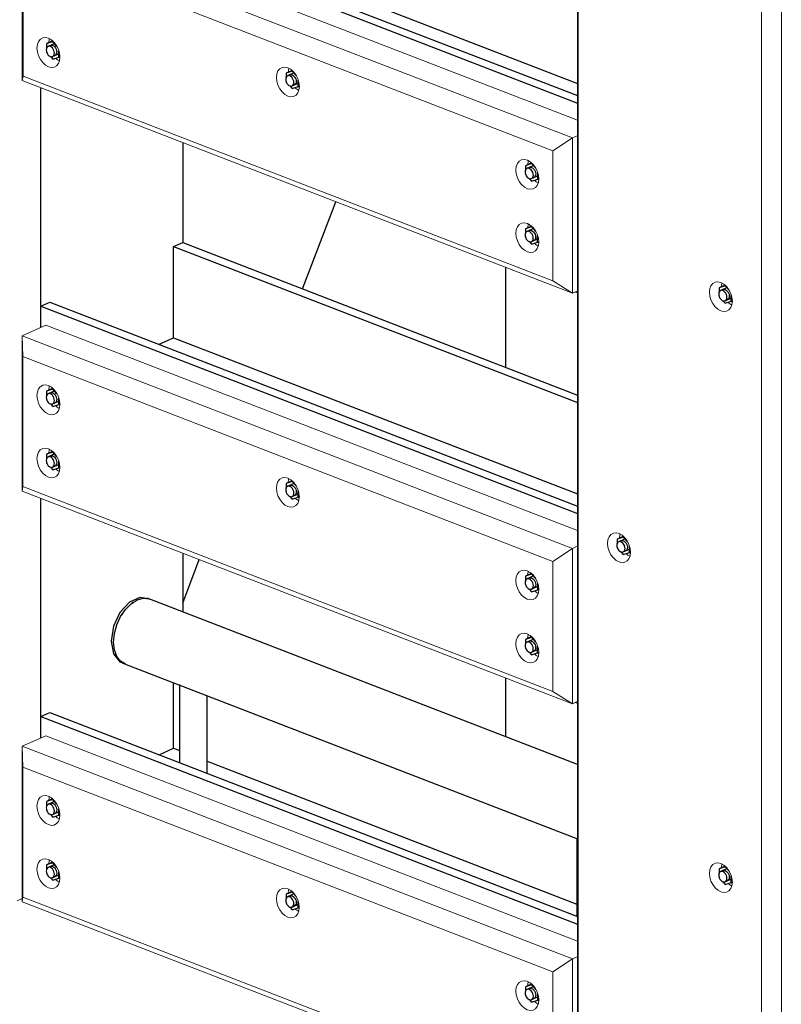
# Model space of a CAD drawing. Header units: millimetres. Extents: x -102180 to -55092, y -1328 to 109139.
# Tile 30 of 42: x -69996 to -68900, y 105872 to 107289. Entities that reach past the tile are written whole.
import ezdxf

# ---------------------------------------------------------------- set-up
doc = ezdxf.new("R2010")
doc.units = ezdxf.units.MM
for name, color, linetype, lineweight in [('N-CO-BC-BETONVORM-G', 50, 'Continuous', 25), ('N-CO-KC-KUNSTSTOFVORM-G', 7, 'Continuous', 13), ('N-CO-SC-STAALVORM-G', 10, 'Continuous', 25)]:
    doc.layers.add(name, color=color, linetype=linetype, lineweight=lineweight)

# ---------------------------------------------------------------- blocks, each defined once
blk = doc.blocks.new('GM_Hakorit_3820 - GM_Hakorit_3820-V14-_3D_ Copy 2')
at = {"layer": 'N-CO-KC-KUNSTSTOFVORM-G'}
for p, q in [((-126979.1, 108299.4), (-126979.1, 104826.7)), ((-126978, 108269.4), (-126978, 104833.1)), ((-126685.9, 108186), (-126685.9, 104713.3)), ((-126714.2, 108167.4), (-126714.2, 104731.1))]:
    blk.add_line(p, q, dxfattribs=at)
for points in [[(-126772.8, 106869.6, 0), (-126777.1, 106872, 0), (-126781.1, 106875.6, 0), (-126784.5, 106880.1, 0), (-126787.1, 106885.4, 0), (-126788.7, 106891, 0), (-126789.3, 106896.5, 0), (-126788.7, 106901.6, 0), (-126787.1, 106905.8, 0), (-126784.5, 106909.1, 0), (-126781.1, 106911, 0), (-126777.1, 106911.5, 0), (-126772.8, 106910.6, 0)], [(-126772.8, 106910.6, 0), (-126768.5, 106908.2, 0), (-126764.6, 106904.6, 0), (-126761.2, 106900.1, 0), (-126758.5, 106894.8, 0), (-126756.9, 106889.2, 0), (-126756.3, 106883.7, 0), (-126756.9, 106878.6, 0), (-126758.5, 106874.3, 0), (-126761.2, 106871.1, 0), (-126764.6, 106869.2, 0), (-126768.5, 106868.7, 0), (-126772.8, 106869.6, 0)], [(-126771.6, 106909.9, 0), (-126771.7, 106909.2, 0), (-126772.3, 106904.2, 0)], [(-126762.6, 106881.7, 0), (-126760.1, 106879.6, 0), (-126757.2, 106877.9, 0)], [(-126919.4, 106508.2, 0), (-126923.7, 106510.5, 0), (-126927.6, 106514.1, 0), (-126931.1, 106518.7, 0), (-126933.7, 106523.9, 0), (-126935.3, 106529.5, 0), (-126935.9, 106535, 0), (-126935.3, 106540.1, 0), (-126933.7, 106544.4, 0), (-126931.1, 106547.6, 0), (-126927.6, 106549.5, 0), (-126923.7, 106550, 0), (-126919.4, 106549.1, 0)], [(-126919.4, 106549.1, 0), (-126915.1, 106546.7, 0), (-126911.2, 106543.1, 0), (-126907.7, 106538.6, 0), (-126905.1, 106533.3, 0), (-126903.5, 106527.7, 0), (-126902.9, 106522.2, 0), (-126903.5, 106517.2, 0), (-126905.1, 106512.9, 0), (-126907.7, 106509.6, 0), (-126911.2, 106507.7, 0), (-126915.1, 106507.2, 0), (-126919.4, 106508.2, 0)], [(-126918.1, 106548.4, 0), (-126918.3, 106547.7, 0), (-126918.9, 106542.7, 0)], [(-126909.2, 106520.2, 0), (-126906.7, 106518.1, 0), (-126903.7, 106516.4, 0)], [(-126772.8, 106033.3, 0), (-126777.1, 106035.6, 0), (-126781.1, 106039.2, 0), (-126784.5, 106043.8, 0), (-126787.1, 106049, 0), (-126788.7, 106054.6, 0), (-126789.3, 106060.1, 0), (-126788.7, 106065.2, 0), (-126787.1, 106069.5, 0), (-126784.5, 106072.7, 0), (-126781.1, 106074.6, 0), (-126777.1, 106075.2, 0), (-126772.8, 106074.2, 0)], [(-126772.8, 106074.2, 0), (-126768.5, 106071.8, 0), (-126764.6, 106068.3, 0), (-126761.2, 106063.7, 0), (-126758.5, 106058.4, 0), (-126756.9, 106052.9, 0), (-126756.3, 106047.4, 0), (-126756.9, 106042.3, 0), (-126758.5, 106038, 0), (-126761.2, 106034.8, 0), (-126764.6, 106032.8, 0), (-126768.5, 106032.3, 0), (-126772.8, 106033.3, 0)], [(-126771.6, 106073.5, 0), (-126771.7, 106072.8, 0), (-126772.3, 106067.9, 0)], [(-126762.6, 106045.4, 0), (-126760.1, 106043.3, 0), (-126757.2, 106041.5, 0)]]:
    blk.add_polyline3d(points, dxfattribs=at)
blk = doc.blocks.new('GM_Hakorit_2850 - GM_Hakorit_2850-V15-_3D_ Copy 2')
at = {"layer": 'N-CO-KC-KUNSTSTOFVORM-G'}
for p, q in [((-127751.3, 107190.8), (-127751.3, 106845.8)), ((-127751.3, 106599.9), (-127751.3, 106254.9)), ((-127778, 106023.6), (-127785.3, 106020.3))]:
    blk.add_line(p, q, dxfattribs=at)
blk = doc.blocks.new('GM_Hakorit_1240 - GM_Hakorit_1240-V20-_3D_ Copy 2')
at = {"layer": 'N-CO-KC-KUNSTSTOFVORM-G'}
for p, q in [((-127778, 107424.7), (-127744, 107440)), ((-127744, 107440), (-126979.1, 107144.2)), ((-127778, 107201.1), (-127778, 107424.7)), ((-126986.4, 107118.6), (-127778, 107424.7)), ((-127778, 107424.7), (-127776.9, 107394.8)), ((-127014.7, 107100), (-127776.9, 107394.8)), ((-127776.9, 107394.8), (-127776.9, 107207.5)), ((-127776.9, 107207.5), (-127778, 107201.1)), ((-126986.4, 106895), (-127778, 107201.1)), ((-127014.7, 106912.7), (-127776.9, 107207.5)), ((-127014.7, 107100), (-126986.4, 107118.6)), ((-126979.6, 107121.7), (-126986.4, 107118.6)), ((-126986.4, 107118.6), (-126986.4, 106895)), ((-127014.7, 106912.7), (-127014.7, 107100)), ((-126986.4, 106895), (-127014.7, 106912.7)), ((-126986.4, 106895), (-126979.6, 106898))]:
    blk.add_line(p, q, dxfattribs=at)
for points in [[(-127756.8, 107338.8, 0), (-127756.2, 107343.9, 0), (-127754.6, 107348.2, 0), (-127751.9, 107351.4, 0), (-127748.5, 107353.3, 0), (-127744.5, 107353.8, 0), (-127740.3, 107352.9, 0), (-127736, 107350.5, 0), (-127732, 107346.9, 0), (-127728.6, 107342.4, 0), (-127726, 107337.1, 0), (-127724.3, 107331.5, 0), (-127723.8, 107326, 0)], [(-127739, 107352.2, 0), (-127739.2, 107351.5, 0), (-127739.8, 107346.5, 0)], [(-127723.8, 107326, 0), (-127724.3, 107320.9, 0), (-127726, 107316.7, 0), (-127728.6, 107313.4, 0), (-127732, 107311.5, 0), (-127736, 107311, 0), (-127740.3, 107311.9, 0), (-127744.5, 107314.3, 0), (-127748.5, 107317.9, 0), (-127751.9, 107322.4, 0), (-127754.6, 107327.7, 0), (-127756.2, 107333.3, 0), (-127756.8, 107338.8, 0)], [(-127730.1, 107324, 0), (-127727.5, 107321.9, 0), (-127724.6, 107320.2, 0)], [(-127756.8, 107247.9, 0), (-127756.2, 107252.9, 0), (-127754.6, 107257.2, 0), (-127751.9, 107260.5, 0), (-127748.5, 107262.4, 0), (-127744.5, 107262.9, 0), (-127740.3, 107261.9, 0), (-127736, 107259.6, 0), (-127732, 107256, 0), (-127728.6, 107251.4, 0), (-127726, 107246.2, 0), (-127724.3, 107240.6, 0), (-127723.8, 107235.1, 0)], [(-127739, 107261.3, 0), (-127739.2, 107260.6, 0), (-127739.8, 107255.6, 0)], [(-127723.8, 107235.1, 0), (-127724.3, 107230, 0), (-127726, 107225.7, 0), (-127728.6, 107222.5, 0), (-127732, 107220.6, 0), (-127736, 107220.1, 0), (-127740.3, 107221, 0), (-127744.5, 107223.4, 0), (-127748.5, 107227, 0), (-127751.9, 107231.5, 0), (-127754.6, 107236.8, 0), (-127756.2, 107242.4, 0), (-127756.8, 107247.9, 0)], [(-127730.1, 107233.1, 0), (-127727.5, 107231, 0), (-127724.6, 107229.3, 0)], [(-127412.3, 107205.6, 0), (-127411.7, 107210.6, 0), (-127410.1, 107214.9, 0), (-127407.5, 107218.2, 0)], [(-127407.4, 107218.2, 0), (-127404, 107220.1, 0), (-127400.1, 107220.6, 0), (-127395.8, 107219.6, 0), (-127391.5, 107217.3, 0), (-127387.6, 107213.7, 0), (-127384.1, 107209.1, 0), (-127381.5, 107203.9, 0), (-127379.9, 107198.3, 0), (-127379.3, 107192.8, 0)], [(-127394.5, 107219, 0), (-127394.7, 107218.3, 0), (-127395.3, 107213.3, 0)], [(-127379.3, 107192.8, 0), (-127379.9, 107187.7, 0), (-127381.5, 107183.4, 0), (-127384.1, 107180.2, 0), (-127387.6, 107178.3, 0), (-127391.5, 107177.8, 0), (-127395.8, 107178.7, 0), (-127400.1, 107181.1, 0), (-127404, 107184.7, 0), (-127407.5, 107189.2, 0), (-127410.1, 107194.5, 0), (-127411.7, 107200.1, 0), (-127412.3, 107205.6, 0)], [(-127385.6, 107190.8, 0), (-127383.1, 107188.7, 0), (-127380.1, 107187, 0)], [(-127067.8, 107072.4, 0), (-127067.3, 107077.4, 0), (-127065.6, 107081.7, 0), (-127063, 107085, 0), (-127059.6, 107086.9, 0), (-127055.6, 107087.4, 0), (-127051.3, 107086.4, 0), (-127047.1, 107084.1, 0), (-127043.1, 107080.5, 0), (-127039.7, 107075.9, 0), (-127037, 107070.7, 0), (-127035.4, 107065.1, 0), (-127034.8, 107059.6, 0)], [(-127050.1, 107085.8, 0), (-127050.2, 107085.1, 0), (-127050.8, 107080.1, 0)], [(-127034.8, 107059.6, 0), (-127035.4, 107054.5, 0), (-127037, 107050.2, 0), (-127039.7, 107047, 0), (-127043.1, 107045.1, 0), (-127047.1, 107044.6, 0), (-127051.3, 107045.5, 0), (-127055.6, 107047.9, 0), (-127059.6, 107051.5, 0), (-127063, 107056, 0), (-127065.6, 107061.3, 0), (-127067.3, 107066.8, 0), (-127067.8, 107072.4, 0)], [(-127041.1, 107057.6, 0), (-127038.6, 107055.5, 0), (-127035.7, 107053.7, 0)], [(-127067.8, 106981.5, 0), (-127067.3, 106986.5, 0), (-127065.6, 106990.8, 0), (-127063, 106994, 0), (-127059.6, 106996, 0), (-127055.6, 106996.5, 0), (-127051.3, 106995.5, 0), (-127047.1, 106993.2, 0), (-127043.1, 106989.6, 0), (-127039.7, 106985, 0), (-127037, 106979.8, 0), (-127035.4, 106974.2, 0), (-127034.8, 106968.7, 0)], [(-127050.1, 106994.9, 0), (-127050.2, 106994.2, 0), (-127050.8, 106989.2, 0)], [(-127034.8, 106968.7, 0), (-127035.4, 106963.6, 0), (-127037, 106959.3, 0), (-127039.7, 106956.1, 0), (-127043.1, 106954.2, 0), (-127047.1, 106953.7, 0), (-127051.3, 106954.6, 0), (-127055.6, 106957, 0), (-127059.6, 106960.5, 0), (-127063, 106965.1, 0), (-127065.6, 106970.4, 0), (-127067.3, 106975.9, 0), (-127067.8, 106981.5, 0)], [(-127041.1, 106966.7, 0), (-127038.6, 106964.6, 0), (-127035.7, 106962.8, 0)]]:
    blk.add_polyline3d(points, dxfattribs=at)
blk = doc.blocks.new('GM_Hakorit_1240 - GM_Hakorit_1240-V18-_3D_ Copy 2')
at = {"layer": 'N-CO-KC-KUNSTSTOFVORM-G'}
for p, q in [((-123380.4, 106315.1), (-123346.4, 106330.3)), ((-123346.4, 106330.3), (-122581.5, 106034.5)), ((-123380.4, 106091.4), (-123380.4, 106315.1)), ((-122588.9, 106009), (-123380.4, 106315.1)), ((-123380.4, 106315.1), (-123379.4, 106285.1)), ((-122617.1, 105990.3), (-123379.4, 106285.1)), ((-123379.4, 106285.1), (-123379.4, 106097.8)), ((-123379.4, 106097.8), (-123380.4, 106091.4)), ((-122617.1, 105803.1), (-123379.4, 106097.8)), ((-122588.9, 105785.3), (-123380.4, 106091.4)), ((-122617.1, 105990.3), (-122588.9, 106009)), ((-122582.1, 106012), (-122588.9, 106009)), ((-122588.9, 106009), (-122588.9, 105785.3)), ((-122617.1, 105803.1), (-122617.1, 105990.3)), ((-122588.9, 105785.3), (-122617.1, 105803.1)), ((-122588.9, 105785.3), (-122582.1, 105788.4))]:
    blk.add_line(p, q, dxfattribs=at)
for points in [[(-123359.2, 106229.1, 0), (-123358.7, 106234.2, 0), (-123357, 106238.5, 0), (-123354.4, 106241.7, 0), (-123351, 106243.7, 0), (-123347, 106244.2, 0), (-123342.7, 106243.2, 0), (-123338.5, 106240.9, 0), (-123334.5, 106237.3, 0), (-123331.1, 106232.7, 0), (-123328.4, 106227.5, 0), (-123326.8, 106221.9, 0), (-123326.2, 106216.4, 0)], [(-123341.5, 106242.5, 0), (-123341.6, 106241.8, 0), (-123342.2, 106236.9, 0)], [(-123326.2, 106216.4, 0), (-123326.8, 106211.3, 0), (-123328.4, 106207, 0), (-123331.1, 106203.8, 0), (-123334.5, 106201.8, 0), (-123338.5, 106201.3, 0), (-123342.7, 106202.3, 0), (-123347, 106204.6, 0), (-123351, 106208.2, 0), (-123354.4, 106212.8, 0), (-123357, 106218, 0), (-123358.7, 106223.6, 0), (-123359.2, 106229.1, 0)], [(-123332.5, 106214.4, 0), (-123330, 106212.3, 0), (-123327.1, 106210.5, 0)], [(-123359.2, 106138.2, 0), (-123358.7, 106143.3, 0), (-123357, 106147.6, 0), (-123354.4, 106150.8, 0), (-123351, 106152.7, 0), (-123347, 106153.2, 0), (-123342.7, 106152.3, 0), (-123338.5, 106149.9, 0), (-123334.5, 106146.4, 0), (-123331.1, 106141.8, 0), (-123328.4, 106136.5, 0), (-123326.8, 106131, 0), (-123326.2, 106125.5, 0)], [(-123341.5, 106151.6, 0), (-123341.6, 106150.9, 0), (-123342.2, 106146, 0)], [(-123326.2, 106125.5, 0), (-123326.8, 106120.4, 0), (-123328.4, 106116.1, 0), (-123331.1, 106112.9, 0), (-123334.5, 106110.9, 0), (-123338.5, 106110.4, 0), (-123342.7, 106111.4, 0), (-123347, 106113.7, 0), (-123351, 106117.3, 0), (-123354.4, 106121.9, 0), (-123357, 106127.1, 0), (-123358.7, 106132.7, 0), (-123359.2, 106138.2, 0)], [(-123332.5, 106123.5, 0), (-123330, 106121.4, 0), (-123327.1, 106119.6, 0)], [(-123014.7, 106095.9, 0), (-123014.2, 106101, 0), (-123012.5, 106105.3, 0), (-123009.9, 106108.5, 0), (-123006.5, 106110.4, 0), (-123002.5, 106110.9, 0), (-122998.3, 106110, 0), (-122994, 106107.6, 0), (-122990, 106104.1, 0), (-122986.6, 106099.5, 0), (-122984, 106094.2, 0), (-122982.3, 106088.7, 0), (-122981.8, 106083.2, 0)], [(-122997, 106109.3, 0), (-122997.2, 106108.6, 0), (-122997.7, 106103.6, 0)], [(-122981.8, 106083.2, 0), (-122982.3, 106078.1, 0), (-122984, 106073.8, 0), (-122986.6, 106070.6, 0), (-122990, 106068.6, 0), (-122994, 106068.1, 0), (-122998.3, 106069.1, 0), (-123002.5, 106071.4, 0), (-123006.5, 106075, 0), (-123009.9, 106079.6, 0), (-123012.5, 106084.8, 0), (-123014.2, 106090.4, 0), (-123014.7, 106095.9, 0)], [(-122988, 106081.2, 0), (-122985.5, 106079.1, 0), (-122982.6, 106077.3, 0)], [(-122670.3, 105962.7, 0), (-122669.7, 105967.8, 0), (-122668.1, 105972.1, 0), (-122665.4, 105975.3, 0), (-122662, 105977.2, 0), (-122658, 105977.7, 0), (-122653.8, 105976.8, 0), (-122649.5, 105974.4, 0), (-122645.5, 105970.9, 0), (-122642.1, 105966.3, 0), (-122639.5, 105961, 0), (-122637.8, 105955.5, 0), (-122637.3, 105950, 0)], [(-122652.5, 105976.1, 0), (-122652.7, 105975.4, 0), (-122653.3, 105970.4, 0)], [(-122637.3, 105950, 0), (-122637.8, 105944.9, 0), (-122639.5, 105940.6, 0), (-122642.1, 105937.4, 0), (-122645.5, 105935.4, 0), (-122649.5, 105934.9, 0), (-122653.8, 105935.9, 0), (-122658, 105938.2, 0), (-122662, 105941.8, 0), (-122665.4, 105946.4, 0), (-122668.1, 105951.6, 0), (-122669.7, 105957.2, 0), (-122670.3, 105962.7, 0)], [(-122643.6, 105947.9, 0), (-122641, 105945.9, 0), (-122638.1, 105944.1, 0)], [(-122670.3, 105871.8, 0), (-122669.7, 105876.9, 0), (-122668.1, 105881.2, 0), (-122665.4, 105884.4, 0), (-122662, 105886.3, 0), (-122658, 105886.8, 0), (-122653.8, 105885.9, 0), (-122649.5, 105883.5, 0), (-122645.5, 105879.9, 0), (-122642.1, 105875.4, 0), (-122639.5, 105870.1, 0), (-122637.8, 105864.6, 0), (-122637.3, 105859, 0)], [(-122652.5, 105885.2, 0), (-122652.7, 105884.5, 0), (-122653.3, 105879.5, 0)], [(-122637.3, 105859, 0), (-122637.8, 105854, 0), (-122639.5, 105849.7, 0), (-122642.1, 105846.4, 0), (-122645.5, 105844.5, 0), (-122649.5, 105844, 0), (-122653.8, 105845, 0), (-122658, 105847.3, 0), (-122662, 105850.9, 0), (-122665.4, 105855.5, 0), (-122668.1, 105860.7, 0), (-122669.7, 105866.3, 0), (-122670.3, 105871.8, 0)], [(-122643.6, 105857, 0), (-122641, 105854.9, 0), (-122638.1, 105853.2, 0)]]:
    blk.add_polyline3d(points, dxfattribs=at)
blk = doc.blocks.new('GM_Haalbuis_1000 - GM_Haalbuis_1000-3602095-_3D_ Copy 2')
at = {"layer": 'N-CO-SC-STAALVORM-G'}
for p, q in [((-123221.5, 104749.3), (-123222.6, 104748.5)), ((-123207.5, 104755.3), (-123208.5, 104755.1)), ((-123197, 104754.2), (-123200.7, 104755.6)), ((-122581.5, 104516.2), (-123197, 104754.2)), ((-123236.7, 104662.4), (-123233.1, 104660.9)), ((-123233.1, 104660.9), (-122581.5, 104409)), ((-123154.4, 104631.2), (-123154.4, 104518.7)), ((-123114.4, 104503.2), (-123114.4, 104615.1)), ((-122582.7, 104410.1), (-122582.7, 104297.6))]:
    blk.add_line(p, q, dxfattribs=at)
for points in [[(-123198.7, 104754.7, 0), (-123211.1, 104756.7, 0), (-123226.3, 104749.9, 0), (-123239.9, 104735, 0), (-123249.3, 104715, 0), (-123252.7, 104693.7, 0)], [(-123249, 104692.3, 0), (-123247.9, 104704.6, 0), (-123244.5, 104717.1, 0), (-123239.1, 104728.9, 0), (-123232, 104739.3, 0), (-123223.8, 104747.5, 0), (-123215, 104753, 0), (-123206.2, 104755.4, 0), (-123198, 104754.6, 0), (-123197, 104754.2, 0)], [(-123235.1, 104735.2, 0), (-123236.2, 104733.6, 0), (-123237.2, 104732.2, 0)], [(-123245.3, 104714.7, 0), (-123245.7, 104713.5, 0), (-123246.3, 104711.5, 0)], [(-123252.7, 104693.7, 0), (-123249.3, 104675.5, 0), (-123239.9, 104663.9, 0), (-123234.9, 104661.8, 0)], [(-123232, 104660.6, 0), (-123239.1, 104664.6, 0), (-123244.5, 104671.6, 0), (-123247.9, 104681.1, 0), (-123249, 104692.3, 0)], [(-123246.3, 104675.6, 0), (-123245.7, 104674.1, 0), (-123245.3, 104673.2, 0)], [(-123237.2, 104663.1, 0), (-123236.2, 104662.5, 0), (-123233.1, 104660.9, 0)]]:
    blk.add_polyline3d(points, dxfattribs=at)
blk = doc.blocks.new('GM_Bouten_Moeren_Zeskant - M16-V33-_3D_ Copy 2')
at = {"layer": 'N-CO-SC-STAALVORM-G'}
for p, q in [((-124238.2, 107178.8), (-124246.9, 107174.9)), ((-124238.1, 107177.8), (-124246.9, 107174.9)), ((-124246.9, 107174.9), (-124246.9, 107168.3)), ((-124235, 107175.4), (-124244.8, 107171)), ((-124238.9, 107179.4), (-124239.2, 107178.8)), ((-124237.5, 107178.1), (-124238.1, 107177.8)), ((-124232, 107171.1), (-124238.1, 107177.8)), ((-124246.9, 107163.3), (-124246.9, 107162.3)), ((-124246.9, 107162.3), (-124246.2, 107161.6)), ((-124241.5, 107156.4), (-124238.1, 107152.6)), ((-124238.2, 107156.4), (-124228.2, 107160.9)), ((-124238.1, 107152.6), (-124229.3, 107155.5)), ((-124229.3, 107155.5), (-124229.3, 107164.8)), ((-124227.8, 107156.2), (-124229.3, 107155.5)), ((-124229.3, 107155.6), (-124227.8, 107155.1))]:
    blk.add_line(p, q, dxfattribs=at)
for points in [[(-124235.6, 107161.4, 0), (-124235.8, 107163.4, 0), (-124236.4, 107165.4, 0), (-124237.4, 107167.2, 0), (-124238.6, 107168.9, 0), (-124240, 107170.1, 0), (-124241.5, 107171, 0), (-124243, 107171.3, 0), (-124244.4, 107171.1, 0), (-124245.7, 107170.5, 0), (-124246.6, 107169.3, 0), (-124247.2, 107167.8, 0), (-124247.4, 107166, 0)], [(-124241.4, 107172.5, 0), (-124241, 107172.7, 0), (-124239.6, 107172.8, 0), (-124238.1, 107172.5, 0), (-124236.6, 107171.7, 0), (-124235.2, 107170.4, 0), (-124234, 107168.8, 0), (-124233, 107166.9, 0), (-124232.4, 107164.9, 0), (-124232.2, 107163, 0)], [(-124247.4, 107166, 0), (-124247.2, 107164, 0), (-124246.6, 107162, 0), (-124245.7, 107160.2, 0), (-124244.4, 107158.5, 0), (-124243, 107157.3, 0), (-124241.5, 107156.4, 0), (-124240, 107156.1, 0), (-124238.6, 107156.3, 0), (-124237.4, 107157, 0), (-124236.4, 107158.1, 0), (-124235.8, 107159.6, 0), (-124235.6, 107161.4, 0)], [(-124232.2, 107163, 0), (-124232.4, 107161.2, 0), (-124233, 107159.6, 0), (-124234, 107158.5, 0), (-124235.2, 107157.8, 0)]]:
    blk.add_polyline3d(points, dxfattribs=at)
blk = doc.blocks.new('GM_Bouten_Moeren_Zeskant - M16-V36-_3D_ Copy 2')
at = {"layer": 'N-CO-SC-STAALVORM-G'}
for p, q in [((-122647.8, 106472.9), (-122656.5, 106469)), ((-122647.7, 106471.9), (-122656.5, 106469)), ((-122656.5, 106469), (-122656.5, 106462.3)), ((-122644.5, 106469.5), (-122654.3, 106465.1)), ((-122648.5, 106473.5), (-122648.8, 106472.8)), ((-122647, 106472.2), (-122647.7, 106471.9)), ((-122641.6, 106465.2), (-122647.7, 106471.9)), ((-122656.5, 106457.4), (-122656.5, 106456.4)), ((-122656.5, 106456.4), (-122655.8, 106455.6)), ((-122651.1, 106450.5), (-122647.7, 106446.7)), ((-122647.8, 106450.5), (-122637.7, 106455)), ((-122647.7, 106446.7), (-122638.9, 106449.6)), ((-122638.9, 106449.6), (-122638.9, 106458.9)), ((-122637.3, 106450.3), (-122638.9, 106449.6)), ((-122638.8, 106449.6), (-122637.3, 106449.2))]:
    blk.add_line(p, q, dxfattribs=at)
for points in [[(-122645.2, 106455.5, 0), (-122645.4, 106457.5, 0), (-122646, 106459.4, 0), (-122646.9, 106461.3, 0), (-122648.1, 106462.9, 0), (-122649.5, 106464.2, 0), (-122651.1, 106465, 0), (-122652.6, 106465.4, 0), (-122654, 106465.2, 0), (-122655.2, 106464.5, 0), (-122656.1, 106463.4, 0), (-122656.7, 106461.8, 0), (-122656.9, 106460, 0)], [(-122650.9, 106466.6, 0), (-122650.6, 106466.7, 0), (-122649.2, 106466.9, 0), (-122647.7, 106466.6, 0), (-122646.1, 106465.7, 0), (-122644.7, 106464.5, 0), (-122643.5, 106462.8, 0), (-122642.6, 106461, 0), (-122642, 106459, 0), (-122641.8, 106457, 0)], [(-122656.9, 106460, 0), (-122656.7, 106458.1, 0), (-122656.1, 106456.1, 0), (-122655.2, 106454.2, 0), (-122654, 106452.6, 0), (-122652.6, 106451.3, 0), (-122651.1, 106450.5, 0), (-122649.5, 106450.2, 0), (-122648.1, 106450.3, 0), (-122646.9, 106451, 0), (-122646, 106452.2, 0), (-122645.4, 106453.7, 0), (-122645.2, 106455.5, 0)], [(-122641.8, 106457, 0), (-122642, 106455.2, 0), (-122642.6, 106453.7, 0), (-122643.5, 106452.5, 0), (-122644.7, 106451.9, 0)]]:
    blk.add_polyline3d(points, dxfattribs=at)
blk = doc.blocks.new('GM_Bouten_Moeren_Zeskant - M16-V50-_3D_ Copy 2')
at = {"layer": 'N-CO-SC-STAALVORM-G'}
for p, q in [((-127734.2, 107257.1), (-127743, 107254.2)), ((-127743, 107254.2), (-127743, 107247.5)), ((-127734.3, 107258.1), (-127742.7, 107254.3)), ((-127731, 107254.6), (-127740.8, 107250.2)), ((-127735, 107258.7), (-127735.3, 107258)), ((-127733.5, 107257.4), (-127734.2, 107257.1)), ((-127728.1, 107250.3), (-127734.2, 107257.1)), ((-127743, 107242.6), (-127743, 107241.6)), ((-127743, 107241.6), (-127742.3, 107240.8)), ((-127734.3, 107235.6), (-127724.3, 107240.1)), ((-127725.4, 107234.8), (-127725.4, 107244)), ((-127737.6, 107235.7), (-127734.2, 107231.9)), ((-127734.2, 107231.9), (-127725.4, 107234.8)), ((-127723.8, 107235.5), (-127725.4, 107234.8)), ((-127725.3, 107234.8), (-127723.8, 107234.4))]:
    blk.add_line(p, q, dxfattribs=at)
for points in [[(-127731.7, 107240.7, 0), (-127731.9, 107242.6, 0), (-127732.5, 107244.6, 0), (-127733.4, 107246.5, 0), (-127734.6, 107248.1, 0), (-127736, 107249.4, 0), (-127737.6, 107250.2, 0), (-127739.1, 107250.5, 0), (-127740.5, 107250.4, 0), (-127741.7, 107249.7, 0), (-127742.6, 107248.5, 0), (-127743.2, 107247, 0), (-127743.4, 107245.2, 0)], [(-127743.4, 107245.2, 0), (-127743.2, 107243.2, 0), (-127742.6, 107241.3, 0), (-127741.7, 107239.4, 0), (-127740.5, 107237.8, 0), (-127739.1, 107236.5, 0), (-127737.6, 107235.7, 0), (-127736, 107235.3, 0), (-127734.6, 107235.5, 0), (-127733.4, 107236.2, 0), (-127732.5, 107237.3, 0), (-127731.9, 107238.9, 0), (-127731.7, 107240.7, 0)], [(-127737.4, 107251.8, 0), (-127737.1, 107251.9, 0), (-127735.7, 107252.1, 0), (-127734.2, 107251.7, 0), (-127732.6, 107250.9, 0), (-127731.2, 107249.6, 0), (-127730, 107248, 0), (-127729.1, 107246.1, 0), (-127728.5, 107244.2, 0), (-127728.3, 107242.2, 0)], [(-127728.3, 107242.2, 0), (-127728.5, 107240.4, 0), (-127729.1, 107238.9, 0), (-127730, 107237.7, 0), (-127731.2, 107237, 0)]]:
    blk.add_polyline3d(points, dxfattribs=at)
blk = doc.blocks.new('GM_Bouten_Moeren_Zeskant - M16-V52-_3D_ Copy 2')
at = {"layer": 'N-CO-SC-STAALVORM-G'}
for p, q in [((-127389.8, 106624.8), (-127398.5, 106621)), ((-127389.7, 106623.9), (-127398.5, 106621)), ((-127398.5, 106621), (-127398.5, 106614.3)), ((-127386.5, 106621.4), (-127396.4, 106617)), ((-127390.5, 106625.5), (-127390.8, 106624.8)), ((-127389, 106624.1), (-127389.7, 106623.9)), ((-127383.6, 106617.1), (-127389.7, 106623.9)), ((-127398.5, 106609.4), (-127398.5, 106608.4)), ((-127398.5, 106608.4), (-127397.8, 106607.6)), ((-127393.1, 106602.5), (-127389.7, 106598.7)), ((-127389.8, 106602.4), (-127379.8, 106606.9)), ((-127380.9, 106601.6), (-127380.9, 106610.8)), ((-127379.3, 106602.2), (-127380.9, 106601.6)), ((-127389.7, 106598.7), (-127380.9, 106601.6)), ((-127380.8, 106601.6), (-127379.4, 106601.1))]:
    blk.add_line(p, q, dxfattribs=at)
for points in [[(-127387.2, 106607.5, 0), (-127387.4, 106609.4, 0), (-127388, 106611.4, 0), (-127388.9, 106613.3, 0), (-127390.2, 106614.9, 0), (-127391.6, 106616.2, 0), (-127393.1, 106617, 0), (-127394.6, 106617.3, 0), (-127396, 106617.2, 0), (-127397.2, 106616.5, 0), (-127398.2, 106615.3, 0), (-127398.7, 106613.8, 0), (-127398.9, 106612, 0)], [(-127393, 106618.6, 0), (-127392.6, 106618.7, 0), (-127391.2, 106618.9, 0), (-127389.7, 106618.5, 0), (-127388.2, 106617.7, 0), (-127386.7, 106616.4, 0), (-127385.5, 106614.8, 0), (-127384.6, 106612.9, 0), (-127384, 106610.9, 0), (-127383.8, 106609, 0)], [(-127398.9, 106612, 0), (-127398.7, 106610, 0), (-127398.2, 106608.1, 0), (-127397.2, 106606.2, 0), (-127396, 106604.6, 0), (-127394.6, 106603.3, 0), (-127393.1, 106602.5, 0), (-127391.6, 106602.1, 0), (-127390.2, 106602.3, 0), (-127388.9, 106603, 0), (-127388, 106604.1, 0), (-127387.4, 106605.7, 0), (-127387.2, 106607.5, 0)], [(-127383.8, 106609, 0), (-127384, 106607.2, 0), (-127384.6, 106605.7, 0), (-127385.5, 106604.5, 0), (-127386.7, 106603.8, 0)]]:
    blk.add_polyline3d(points, dxfattribs=at)
blk = doc.blocks.new('GM_Bouten_Moeren_Zeskant - M16-V85-_3D_ Copy 2')
at = {"layer": 'N-CO-SC-STAALVORM-G'}
for p, q in [((-126766.8, 106906.7), (-126775.5, 106902.8)), ((-126766.7, 106905.7), (-126775.5, 106902.8)), ((-126775.5, 106902.8), (-126775.5, 106896.1)), ((-126763.5, 106903.3), (-126773.4, 106898.8)), ((-126767.5, 106907.3), (-126767.8, 106906.6)), ((-126766, 106906), (-126766.7, 106905.7)), ((-126760.6, 106898.9), (-126766.7, 106905.7)), ((-126775.5, 106891.2), (-126775.5, 106890.2)), ((-126775.5, 106890.2), (-126774.8, 106889.4)), ((-126766.8, 106884.2), (-126756.8, 106888.7)), ((-126757.9, 106883.4), (-126757.9, 106892.7)), ((-126770.1, 106884.3), (-126766.7, 106880.5)), ((-126766.7, 106880.5), (-126757.9, 106883.4)), ((-126756.3, 106884.1), (-126757.9, 106883.4)), ((-126757.9, 106883.4), (-126756.3, 106882.9))]:
    blk.add_line(p, q, dxfattribs=at)
for points in [[(-126770, 106900.4, 0), (-126769.6, 106900.5, 0), (-126768.2, 106900.7, 0), (-126766.7, 106900.3, 0), (-126765.2, 106899.5, 0), (-126763.8, 106898.2, 0), (-126762.5, 106896.6, 0), (-126761.6, 106894.7, 0), (-126761, 106892.8, 0), (-126760.8, 106890.8, 0)], [(-126764.2, 106889.3, 0), (-126764.4, 106891.2, 0), (-126765, 106893.2, 0), (-126765.9, 106895.1, 0), (-126767.2, 106896.7, 0), (-126768.6, 106898, 0), (-126770.1, 106898.8, 0), (-126771.6, 106899.2, 0), (-126773, 106899, 0), (-126774.2, 106898.3, 0), (-126775.2, 106897.1, 0), (-126775.8, 106895.6, 0), (-126776, 106893.8, 0)], [(-126776, 106893.8, 0), (-126775.8, 106891.8, 0), (-126775.2, 106889.9, 0), (-126774.2, 106888, 0), (-126773, 106886.4, 0), (-126771.6, 106885.1, 0), (-126770.1, 106884.3, 0), (-126768.6, 106883.9, 0), (-126767.2, 106884.1, 0), (-126765.9, 106884.8, 0), (-126765, 106885.9, 0), (-126764.4, 106887.5, 0), (-126764.2, 106889.3, 0)], [(-126760.8, 106890.8, 0), (-126761, 106889, 0), (-126761.6, 106887.5, 0), (-126762.5, 106886.3, 0), (-126763.8, 106885.6, 0)]]:
    blk.add_polyline3d(points, dxfattribs=at)
blk = doc.blocks.new('GM_Bouten_Moeren_Zeskant - M16-V86-_3D_ Copy 2')
at = {"layer": 'N-CO-SC-STAALVORM-G'}
for p, q in [((-126766.8, 106070.3), (-126775.5, 106066.4)), ((-126766.7, 106069.3), (-126775.5, 106066.4)), ((-126775.5, 106066.4), (-126775.5, 106059.7)), ((-126763.5, 106066.9), (-126773.4, 106062.5)), ((-126767.5, 106070.9), (-126767.8, 106070.2)), ((-126766, 106069.6), (-126766.7, 106069.3)), ((-126760.6, 106062.6), (-126766.7, 106069.3)), ((-126775.5, 106054.8), (-126775.5, 106053.8)), ((-126775.5, 106053.8), (-126774.8, 106053)), ((-126766.8, 106047.9), (-126756.8, 106052.4)), ((-126757.9, 106047), (-126757.9, 106056.3)), ((-126770.1, 106047.9), (-126766.7, 106044.1)), ((-126766.7, 106044.1), (-126757.9, 106047)), ((-126756.3, 106047.7), (-126757.9, 106047)), ((-126757.9, 106047), (-126756.3, 106046.6))]:
    blk.add_line(p, q, dxfattribs=at)
for points in [[(-126770, 106064, 0), (-126769.6, 106064.1, 0), (-126768.2, 106064.3, 0), (-126766.7, 106064, 0), (-126765.2, 106063.1, 0), (-126763.8, 106061.9, 0), (-126762.5, 106060.3, 0), (-126761.6, 106058.4, 0), (-126761, 106056.4, 0), (-126760.8, 106054.4, 0)], [(-126764.2, 106052.9, 0), (-126764.4, 106054.9, 0), (-126765, 106056.9, 0), (-126765.9, 106058.7, 0), (-126767.2, 106060.3, 0), (-126768.6, 106061.6, 0), (-126770.1, 106062.5, 0), (-126771.6, 106062.8, 0), (-126773, 106062.6, 0), (-126774.2, 106061.9, 0), (-126775.2, 106060.8, 0), (-126775.8, 106059.3, 0), (-126776, 106057.5, 0)], [(-126776, 106057.5, 0), (-126775.8, 106055.5, 0), (-126775.2, 106053.5, 0), (-126774.2, 106051.6, 0), (-126773, 106050, 0), (-126771.6, 106048.7, 0), (-126770.1, 106047.9, 0), (-126768.6, 106047.6, 0), (-126767.2, 106047.8, 0), (-126765.9, 106048.4, 0), (-126765, 106049.6, 0), (-126764.4, 106051.1, 0), (-126764.2, 106052.9, 0)], [(-126760.8, 106054.4, 0), (-126761, 106052.6, 0), (-126761.6, 106051.1, 0), (-126762.5, 106050, 0), (-126763.8, 106049.3, 0)]]:
    blk.add_polyline3d(points, dxfattribs=at)

msp = doc.modelspace()

# ---------------------------------------------------------------- linework, layer by layer
at = {"layer": 'N-CO-SC-STAALVORM-G'}
for p, q in [((-69965.6, 107467.4), (-69193.4, 107168.7)), ((-69952.7, 107473.2), (-69193.4, 107179.5)), ((-69774.5, 107421.8), (-69193.4, 107197.1)), ((-69965.6, 106845.8), (-69965.6, 107190.8)), ((-69761.5, 107111.8), (-69761.5, 106968.1)), ((-69588.9, 106901.3), (-69541.1, 107026.6)), ((-69774.5, 106962.3), (-69761.5, 106968.1)), ((-69774.5, 106830.9), (-69774.5, 106962.3)), ((-69774.5, 106962.3), (-69193.4, 106737.6)), ((-69761.5, 106968.1), (-69193.4, 106748.4)), ((-69297.2, 106932.3), (-69297.2, 106788.5)), ((-69196.1, 106897.1), (-69193.4, 106896)), ((-69965.6, 106876.5), (-69952.7, 106882.3)), ((-69965.6, 106845.8), (-69965.6, 106876.5)), ((-69965.6, 106876.5), (-69193.4, 106577.8)), ((-69952.7, 106882.3), (-69193.4, 106588.6)), ((-69795.2, 106821.6), (-69774.5, 106830.9)), ((-69774.5, 106830.9), (-69193.4, 106606.2)), ((-69965.6, 106254.9), (-69965.6, 106599.9)), ((-69761.5, 106520.9), (-69761.5, 106436.4)), ((-69761.5, 106449), (-69737.6, 106511.7)), ((-69774.5, 106240), (-69774.5, 106334.3)), ((-69297.2, 106341.4), (-69297.2, 106256.9)), ((-69196.1, 106306.2), (-69193.4, 106305.1)), ((-69965.6, 106285.6), (-69952.7, 106291.4)), ((-69952.7, 106291.4), (-69193.4, 105997.7)), ((-69965.6, 106254.9), (-69965.6, 106285.6)), ((-69965.6, 106285.6), (-69193.4, 105986.9)), ((-69795.5, 106230.6), (-69774.5, 106240)), ((-69774.5, 106240), (-69766.3, 106236.8)), ((-69726.3, 106221.4), (-69194.6, 106015.8))]:
    msp.add_line(p, q, dxfattribs=at)

# ---------------------------------------------------------------- block references
at = {"layer": 'N-CO-BC-BETONVORM-G'}
for name, p in [('GM_Hakorit_2850 - GM_Hakorit_2850-V15-_3D_ Copy 2', (57785.7, 0)), ('GM_Hakorit_3820 - GM_Hakorit_3820-V14-_3D_ Copy 2', (57785.7, 0)), ('GM_Hakorit_1240 - GM_Hakorit_1240-V20-_3D_ Copy 2', (57785.7, 0)), ('GM_Bouten_Moeren_Zeskant - M16-V50-_3D_ Copy 2', (57785.7, 0)), ('GM_Bouten_Moeren_Zeskant - M16-V33-_3D_ Copy 2', (54634.1, 36.9)), ('GM_Bouten_Moeren_Zeskant - M16-V33-_3D_ Copy 2', (54978.6, -96.3)), ('GM_Bouten_Moeren_Zeskant - M16-V36-_3D_ Copy 2', (53388.1, 518.8)), ('GM_Bouten_Moeren_Zeskant - M16-V85-_3D_ Copy 2', (57785.7, 0)), ('GM_Hakorit_1240 - GM_Hakorit_1240-V18-_3D_ Copy 2', (53388.1, 518.8)), ('GM_Bouten_Moeren_Zeskant - M16-V33-_3D_ Copy 2', (54289.6, -420.8)), ('GM_Bouten_Moeren_Zeskant - M16-V33-_3D_ Copy 2', (54289.6, -511.7)), ('GM_Bouten_Moeren_Zeskant - M16-V52-_3D_ Copy 2', (57785.7, 0)), ('GM_Bouten_Moeren_Zeskant - M16-V33-_3D_ Copy 2', (55110.5, -633.7)), ('GM_Bouten_Moeren_Zeskant - M16-V33-_3D_ Copy 2', (54978.6, -687.2)), ('GM_Haalbuis_1000 - GM_Haalbuis_1000-3602095-_3D_ Copy 2', (53388.1, 1700.6)), ('GM_Bouten_Moeren_Zeskant - M16-V36-_3D_ Copy 2', (53388.1, -72.2)), ('GM_Hakorit_1240 - GM_Hakorit_1240-V18-_3D_ Copy 2', (53388.1, -72.2)), ('GM_Bouten_Moeren_Zeskant - M16-V33-_3D_ Copy 2', (54289.6, -1011.7)), ('GM_Bouten_Moeren_Zeskant - M16-V33-_3D_ Copy 2', (54289.6, -1102.6)), ('GM_Bouten_Moeren_Zeskant - M16-V86-_3D_ Copy 2', (57785.7, 0)), ('GM_Bouten_Moeren_Zeskant - M16-V33-_3D_ Copy 2', (54634.1, -1144.9)), ('GM_Bouten_Moeren_Zeskant - M16-V33-_3D_ Copy 2', (54978.6, -1278.1))]:
    msp.add_blockref(name, p, dxfattribs=at)

doc.saveas('drawing.dxf')
